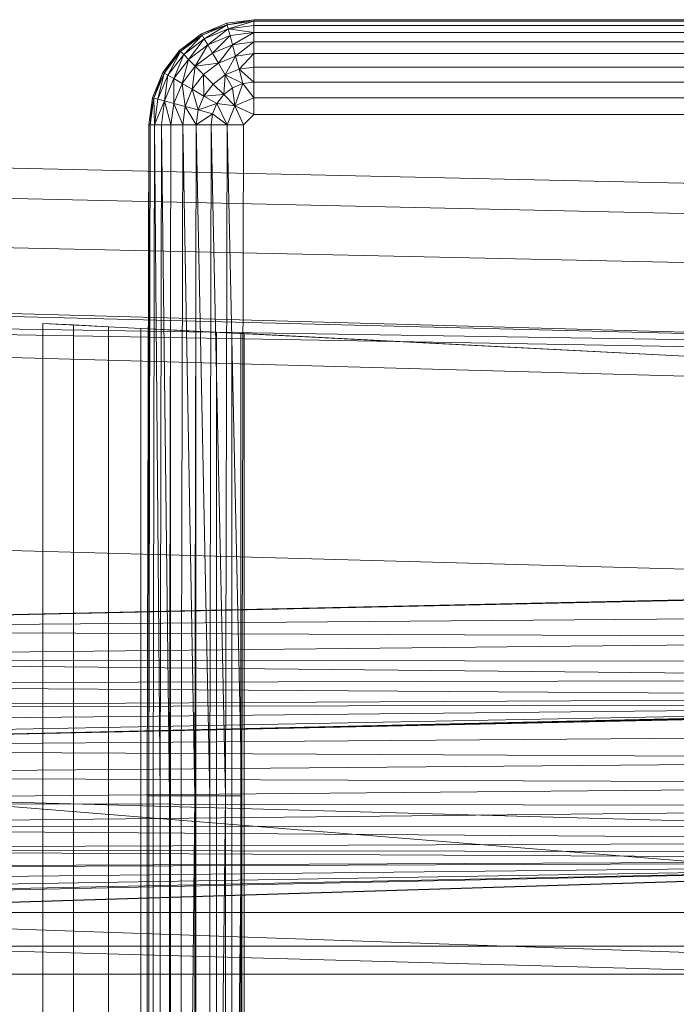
# Model space of a CAD drawing. Header units: metres. Extents: x 391.1 to 427.5, y 12.7 to 28.4.
# Tile 190 of 222: x 412.6911 to 412.7825, y 19.1951 to 19.3322. Entities that reach past the tile are written whole.
import ezdxf

# ---------------------------------------------------------------- set-up
doc = ezdxf.new("R2010")
doc.units = ezdxf.units.M
doc.layers.add('A-DETL-____-MBND', color=7, linetype='Continuous', lineweight=18)

# ---------------------------------------------------------------- blocks, each defined once
blk = doc.blocks.new('Family - Inodor PS-1-153649-01_ENLLUMENAT_PS1')
at = {"layer": 'A-DETL-____-MBND', "color": 253, "true_color": 0xaaaaaa}
for p, q in [((0.56991, 0.40094), (0.57344, 0.40241)), ((0.56991, 0.40094), (0.57344, 0.40241)), ((0.56991, 0.40094), (0.57344, 0.40241)), ((0.57344, 0.40241), (0.56991, 0.40094)), ((0.56991, 0.40094), (0.57349, 0.40221)), ((0.57349, 0.40221), (0.56991, 0.40094)), ((0.57001, 0.40077), (0.57349, 0.40221)), ((0.57001, 0.40077), (0.57349, 0.40221)), ((0.57349, 0.40221), (0.57001, 0.40077)), ((0.57349, 0.40221), (0.57031, 0.40025)), ((0.57349, 0.40221), (0.57031, 0.40025)), ((0.57344, 0.40241), (0.57723, 0.40291)), ((0.57344, 0.40241), (0.57723, 0.40291)), ((0.57344, 0.40241), (0.57723, 0.40291)), ((0.57344, 0.40241), (0.57723, 0.40291)), ((0.57344, 0.40241), (0.57349, 0.40221)), ((0.57344, 0.40241), (0.57349, 0.40221)), ((0.57344, 0.40241), (0.57349, 0.40221)), ((0.57723, 0.40291), (0.57349, 0.40221)), ((0.57723, 0.40291), (0.57349, 0.40221)), ((0.57349, 0.40221), (0.57723, 0.40271)), ((0.57349, 0.40221), (0.57723, 0.40271)), ((0.57723, 0.40271), (0.57349, 0.40221)), ((0.57349, 0.40221), (0.57365, 0.40164)), ((0.57349, 0.40221), (0.57365, 0.40164)), ((0.57349, 0.40221), (0.57365, 0.40164)), ((0.57723, 0.40271), (0.57365, 0.40164)), ((0.57723, 0.40271), (0.57365, 0.40164)), ((0.57365, 0.40164), (0.57723, 0.40211)), ((0.57365, 0.40164), (0.57723, 0.40211)), ((0.57723, 0.40211), (0.57365, 0.40164)), ((0.57723, 0.40291), (0.57723, 0.40271)), ((0.57723, 0.40291), (0.71226, 0.40291)), ((0.57723, 0.40291), (0.71226, 0.40291)), ((0.57723, 0.40291), (0.71226, 0.40291)), ((0.57723, 0.40291), (0.57723, 0.40271)), ((0.57723, 0.40271), (0.57723, 0.40291)), ((0.71226, 0.40291), (0.57723, 0.40291)), ((0.57723, 0.40271), (0.57723, 0.40211)), ((0.57723, 0.40271), (0.71226, 0.40271)), ((0.57723, 0.40271), (0.57723, 0.40211)), ((0.57723, 0.40211), (0.57723, 0.40271)), ((0.71226, 0.40271), (0.57723, 0.40271)), ((0.57723, 0.40271), (0.71226, 0.40271)), ((0.57723, 0.40211), (0.57723, 0.40114)), ((0.57723, 0.40211), (0.71226, 0.40211)), ((0.57723, 0.40114), (0.57723, 0.40211)), ((0.71226, 0.40211), (0.57723, 0.40211)), ((0.57723, 0.40211), (0.57723, 0.40114)), ((0.57723, 0.40211), (0.71226, 0.40211)), ((0.56687, 0.39862), (0.56991, 0.40094)), ((0.56687, 0.39862), (0.56991, 0.40094)), ((0.56687, 0.39862), (0.56991, 0.40094)), ((0.56991, 0.40094), (0.56687, 0.39862)), ((0.56687, 0.39862), (0.57001, 0.40077)), ((0.57001, 0.40077), (0.56687, 0.39862)), ((0.56702, 0.39847), (0.57001, 0.40077)), ((0.56702, 0.39847), (0.57001, 0.40077)), ((0.57001, 0.40077), (0.56702, 0.39847)), ((0.57001, 0.40077), (0.56744, 0.39805)), ((0.57001, 0.40077), (0.56744, 0.39805)), ((0.56991, 0.40094), (0.57001, 0.40077)), ((0.56991, 0.40094), (0.57001, 0.40077)), ((0.56991, 0.40094), (0.57001, 0.40077)), ((0.57001, 0.40077), (0.57031, 0.40025)), ((0.57001, 0.40077), (0.57031, 0.40025)), ((0.57001, 0.40077), (0.57031, 0.40025)), ((0.57031, 0.40025), (0.57365, 0.40164)), ((0.57031, 0.40025), (0.57365, 0.40164)), ((0.57365, 0.40164), (0.57031, 0.40025)), ((0.57365, 0.40164), (0.57079, 0.39941)), ((0.57365, 0.40164), (0.57079, 0.39941)), ((0.57079, 0.39941), (0.5739, 0.4007)), ((0.57079, 0.39941), (0.5739, 0.4007)), ((0.5739, 0.4007), (0.57079, 0.39941)), ((0.5739, 0.4007), (0.57145, 0.39827)), ((0.5739, 0.4007), (0.57145, 0.39827)), ((0.57365, 0.40164), (0.5739, 0.4007)), ((0.57365, 0.40164), (0.5739, 0.4007)), ((0.57365, 0.40164), (0.57723, 0.40114)), ((0.57365, 0.40164), (0.5739, 0.4007)), ((0.57365, 0.40164), (0.57723, 0.40114)), ((0.5739, 0.4007), (0.57723, 0.40114)), ((0.5739, 0.4007), (0.57723, 0.40114)), ((0.57723, 0.40114), (0.5739, 0.4007)), ((0.5739, 0.4007), (0.57424, 0.39942)), ((0.5739, 0.4007), (0.57424, 0.39942)), ((0.5739, 0.4007), (0.57424, 0.39942)), ((0.57723, 0.40114), (0.57424, 0.39942)), ((0.57723, 0.40114), (0.57424, 0.39942)), ((0.57723, 0.40114), (0.57723, 0.39982)), ((0.57723, 0.40114), (0.71226, 0.40114)), ((0.57723, 0.40114), (0.57723, 0.39982)), ((0.57723, 0.39982), (0.57723, 0.40114)), ((0.71226, 0.40114), (0.57723, 0.40114)), ((0.57723, 0.40114), (0.71226, 0.40114)), ((0.56744, 0.39805), (0.57031, 0.40025)), ((0.56744, 0.39805), (0.57031, 0.40025)), ((0.57031, 0.40025), (0.56744, 0.39805)), ((0.57031, 0.40025), (0.56812, 0.39736)), ((0.57031, 0.40025), (0.56812, 0.39736)), ((0.56812, 0.39736), (0.57079, 0.39941)), ((0.56812, 0.39736), (0.57079, 0.39941)), ((0.57079, 0.39941), (0.56812, 0.39736)), ((0.57079, 0.39941), (0.56906, 0.39643)), ((0.57079, 0.39941), (0.56906, 0.39643)), ((0.57031, 0.40025), (0.57079, 0.39941)), ((0.57031, 0.40025), (0.57079, 0.39941)), ((0.57031, 0.40025), (0.57079, 0.39941)), ((0.57079, 0.39941), (0.57145, 0.39827)), ((0.57079, 0.39941), (0.57145, 0.39827)), ((0.57079, 0.39941), (0.57145, 0.39827)), ((0.57145, 0.39827), (0.57424, 0.39942)), ((0.57145, 0.39827), (0.57424, 0.39942)), ((0.57424, 0.39942), (0.57145, 0.39827)), ((0.57424, 0.39942), (0.57227, 0.39686)), ((0.57424, 0.39942), (0.57227, 0.39686)), ((0.57424, 0.39942), (0.57723, 0.39982)), ((0.57424, 0.39942), (0.57723, 0.39982)), ((0.57723, 0.39982), (0.57424, 0.39942)), ((0.57424, 0.39942), (0.57466, 0.39785)), ((0.57424, 0.39942), (0.57466, 0.39785)), ((0.57424, 0.39942), (0.57466, 0.39785)), ((0.57723, 0.39982), (0.57466, 0.39785)), ((0.57723, 0.39982), (0.57466, 0.39785)), ((0.57723, 0.39982), (0.57723, 0.39819)), ((0.57723, 0.39982), (0.71226, 0.39982)), ((0.57723, 0.39982), (0.57723, 0.39819)), ((0.57723, 0.39819), (0.57723, 0.39982)), ((0.71226, 0.39982), (0.57723, 0.39982)), ((0.57723, 0.39982), (0.71226, 0.39982)), ((0.56455, 0.39558), (0.56687, 0.39862)), ((0.56455, 0.39558), (0.56687, 0.39862)), ((0.56455, 0.39558), (0.56687, 0.39862)), ((0.56455, 0.39558), (0.56687, 0.39862)), ((0.56687, 0.39862), (0.56472, 0.39548)), ((0.56687, 0.39862), (0.56472, 0.39548)), ((0.56472, 0.39548), (0.56702, 0.39847)), ((0.56472, 0.39548), (0.56702, 0.39847)), ((0.56702, 0.39847), (0.56472, 0.39548)), ((0.56702, 0.39847), (0.56524, 0.39518)), ((0.56702, 0.39847), (0.56524, 0.39518)), ((0.56524, 0.39518), (0.56744, 0.39805)), ((0.56524, 0.39518), (0.56744, 0.39805)), ((0.56744, 0.39805), (0.56524, 0.39518)), ((0.56744, 0.39805), (0.56608, 0.3947)), ((0.56744, 0.39805), (0.56608, 0.3947)), ((0.56687, 0.39862), (0.56702, 0.39847)), ((0.56687, 0.39862), (0.56702, 0.39847)), ((0.56687, 0.39862), (0.56702, 0.39847)), ((0.56702, 0.39847), (0.56744, 0.39805)), ((0.56702, 0.39847), (0.56744, 0.39805)), ((0.56702, 0.39847), (0.56744, 0.39805)), ((0.56744, 0.39805), (0.56812, 0.39736)), ((0.56744, 0.39805), (0.56812, 0.39736)), ((0.56744, 0.39805), (0.56812, 0.39736)), ((0.56906, 0.39643), (0.57145, 0.39827)), ((0.57145, 0.39827), (0.56906, 0.39643)), ((0.57145, 0.39827), (0.56906, 0.39643)), ((0.57145, 0.39827), (0.57227, 0.39686)), ((0.57145, 0.39827), (0.57227, 0.39686)), ((0.57145, 0.39827), (0.57227, 0.39686)), ((0.57227, 0.39686), (0.57466, 0.39785)), ((0.57227, 0.39686), (0.57466, 0.39785)), ((0.57466, 0.39785), (0.57227, 0.39686)), ((0.57466, 0.39785), (0.57321, 0.39523)), ((0.57466, 0.39785), (0.57321, 0.39523)), ((0.57466, 0.39785), (0.57723, 0.39819)), ((0.57466, 0.39785), (0.57723, 0.39819)), ((0.57723, 0.39819), (0.57466, 0.39785)), ((0.57466, 0.39785), (0.57515, 0.39603)), ((0.57466, 0.39785), (0.57515, 0.39603)), ((0.57466, 0.39785), (0.57515, 0.39603)), ((0.57723, 0.39819), (0.57515, 0.39603)), ((0.57723, 0.39819), (0.57515, 0.39603)), ((0.57723, 0.39819), (0.57723, 0.39631)), ((0.57723, 0.39819), (0.71226, 0.39819)), ((0.57723, 0.39819), (0.57723, 0.39631)), ((0.57723, 0.39631), (0.57723, 0.39819)), ((0.71226, 0.39819), (0.57723, 0.39819)), ((0.57723, 0.39819), (0.71226, 0.39819)), ((0.56608, 0.3947), (0.56812, 0.39736)), ((0.56608, 0.3947), (0.56812, 0.39736)), ((0.56812, 0.39736), (0.56608, 0.3947)), ((0.56812, 0.39736), (0.56722, 0.39404)), ((0.56812, 0.39736), (0.56722, 0.39404)), ((0.56722, 0.39404), (0.56906, 0.39643)), ((0.56722, 0.39404), (0.56906, 0.39643)), ((0.56906, 0.39643), (0.56722, 0.39404)), ((0.56812, 0.39736), (0.56906, 0.39643)), ((0.56812, 0.39736), (0.56906, 0.39643)), ((0.56812, 0.39736), (0.56906, 0.39643)), ((0.56906, 0.39643), (0.56863, 0.39322)), ((0.56906, 0.39643), (0.56863, 0.39322)), ((0.56906, 0.39643), (0.57227, 0.39686)), ((0.57227, 0.39686), (0.56906, 0.39643)), ((0.56906, 0.39643), (0.57021, 0.39528)), ((0.56906, 0.39643), (0.57021, 0.39528)), ((0.56906, 0.39643), (0.57021, 0.39528)), ((0.57021, 0.39528), (0.57227, 0.39686)), ((0.57227, 0.39686), (0.57021, 0.39528)), ((0.57227, 0.39686), (0.57021, 0.39528)), ((0.57227, 0.39686), (0.57321, 0.39523)), ((0.57227, 0.39686), (0.57321, 0.39523)), ((0.57227, 0.39686), (0.57321, 0.39523)), ((0.57515, 0.39603), (0.57723, 0.39631)), ((0.57515, 0.39603), (0.57723, 0.39631)), ((0.57723, 0.39631), (0.57515, 0.39603)), ((0.57723, 0.39631), (0.57723, 0.39423)), ((0.57723, 0.39631), (0.71226, 0.39631)), ((0.57723, 0.39423), (0.57723, 0.39631)), ((0.71226, 0.39631), (0.57723, 0.39631)), ((0.57723, 0.39631), (0.57723, 0.39423)), ((0.57723, 0.39631), (0.71226, 0.39631)), ((0.56308, 0.39205), (0.56455, 0.39558)), ((0.56308, 0.39205), (0.56455, 0.39558)), ((0.56308, 0.39205), (0.56455, 0.39558)), ((0.56308, 0.39205), (0.56455, 0.39558)), ((0.56455, 0.39558), (0.56328, 0.392)), ((0.56455, 0.39558), (0.56328, 0.392)), ((0.56328, 0.392), (0.56472, 0.39548)), ((0.56328, 0.392), (0.56472, 0.39548)), ((0.56472, 0.39548), (0.56328, 0.392)), ((0.56472, 0.39548), (0.56385, 0.39184)), ((0.56472, 0.39548), (0.56385, 0.39184)), ((0.56385, 0.39184), (0.56524, 0.39518)), ((0.56385, 0.39184), (0.56524, 0.39518)), ((0.56524, 0.39518), (0.56385, 0.39184)), ((0.56455, 0.39558), (0.56472, 0.39548)), ((0.56455, 0.39558), (0.56472, 0.39548)), ((0.56455, 0.39558), (0.56472, 0.39548)), ((0.56472, 0.39548), (0.56524, 0.39518)), ((0.56472, 0.39548), (0.56524, 0.39518)), ((0.56472, 0.39548), (0.56524, 0.39518)), ((0.56524, 0.39518), (0.56479, 0.39159)), ((0.56524, 0.39518), (0.56479, 0.39159)), ((0.56524, 0.39518), (0.56608, 0.3947)), ((0.56524, 0.39518), (0.56608, 0.3947)), ((0.56524, 0.39518), (0.56608, 0.3947)), ((0.56863, 0.39322), (0.57021, 0.39528)), ((0.56863, 0.39322), (0.57021, 0.39528)), ((0.57021, 0.39528), (0.56863, 0.39322)), ((0.57021, 0.39528), (0.57154, 0.39395)), ((0.57021, 0.39528), (0.57026, 0.39228)), ((0.57021, 0.39528), (0.57154, 0.39395)), ((0.57021, 0.39528), (0.57026, 0.39228)), ((0.57154, 0.39395), (0.57021, 0.39528)), ((0.57154, 0.39395), (0.57321, 0.39523)), ((0.57154, 0.39395), (0.57321, 0.39523)), ((0.57321, 0.39523), (0.57154, 0.39395)), ((0.57321, 0.39523), (0.57301, 0.39248)), ((0.57321, 0.39523), (0.57301, 0.39248)), ((0.57321, 0.39523), (0.57515, 0.39603)), ((0.57321, 0.39523), (0.57515, 0.39603)), ((0.57515, 0.39603), (0.57321, 0.39523)), ((0.57321, 0.39523), (0.57425, 0.39343)), ((0.57321, 0.39523), (0.57425, 0.39343)), ((0.57321, 0.39523), (0.57569, 0.39402)), ((0.57321, 0.39523), (0.57425, 0.39343)), ((0.57321, 0.39523), (0.57569, 0.39402)), ((0.57569, 0.39402), (0.57515, 0.39603)), ((0.57515, 0.39603), (0.57723, 0.39423)), ((0.57515, 0.39603), (0.57569, 0.39402)), ((0.57515, 0.39603), (0.57569, 0.39402)), ((0.57515, 0.39603), (0.57723, 0.39423)), ((0.56479, 0.39159), (0.56608, 0.3947)), ((0.56479, 0.39159), (0.56608, 0.3947)), ((0.56608, 0.3947), (0.56479, 0.39159)), ((0.56608, 0.3947), (0.56607, 0.39125)), ((0.56608, 0.3947), (0.56607, 0.39125)), ((0.56607, 0.39125), (0.56722, 0.39404)), ((0.56607, 0.39125), (0.56722, 0.39404)), ((0.56722, 0.39404), (0.56607, 0.39125)), ((0.56608, 0.3947), (0.56722, 0.39404)), ((0.56608, 0.3947), (0.56722, 0.39404)), ((0.56608, 0.3947), (0.56722, 0.39404)), ((0.56722, 0.39404), (0.56863, 0.39322)), ((0.56722, 0.39404), (0.56764, 0.39083)), ((0.56722, 0.39404), (0.56863, 0.39322)), ((0.56722, 0.39404), (0.56764, 0.39083)), ((0.56722, 0.39404), (0.56863, 0.39322)), ((0.57026, 0.39228), (0.57154, 0.39395)), ((0.57154, 0.39395), (0.57026, 0.39228)), ((0.57154, 0.39395), (0.57026, 0.39228)), ((0.57154, 0.39395), (0.57301, 0.39248)), ((0.57154, 0.39395), (0.57301, 0.39248)), ((0.57154, 0.39395), (0.57301, 0.39248)), ((0.57425, 0.39343), (0.57569, 0.39402)), ((0.57425, 0.39343), (0.57569, 0.39402)), ((0.57569, 0.39402), (0.57425, 0.39343)), ((0.57569, 0.39402), (0.57458, 0.39091)), ((0.57569, 0.39402), (0.57458, 0.39091)), ((0.57569, 0.39402), (0.57723, 0.39423)), ((0.57569, 0.39402), (0.57723, 0.39423)), ((0.57723, 0.39423), (0.57569, 0.39402)), ((0.57569, 0.39402), (0.57723, 0.39201)), ((0.57569, 0.39402), (0.57723, 0.39201)), ((0.57569, 0.39402), (0.57723, 0.39201)), ((0.57723, 0.39423), (0.57723, 0.39201)), ((0.57723, 0.39423), (0.71226, 0.39423)), ((0.57723, 0.39423), (0.57723, 0.39201)), ((0.57723, 0.39201), (0.57723, 0.39423)), ((0.71226, 0.39423), (0.57723, 0.39423)), ((0.57723, 0.39423), (0.71226, 0.39423)), ((0.56764, 0.39083), (0.56863, 0.39322)), ((0.56764, 0.39083), (0.56863, 0.39322)), ((0.56863, 0.39322), (0.56764, 0.39083)), ((0.56863, 0.39322), (0.57026, 0.39228)), ((0.56863, 0.39322), (0.56946, 0.39034)), ((0.56863, 0.39322), (0.57026, 0.39228)), ((0.56863, 0.39322), (0.56946, 0.39034)), ((0.56863, 0.39322), (0.57026, 0.39228)), ((0.56946, 0.39034), (0.57026, 0.39228)), ((0.57026, 0.39228), (0.56946, 0.39034)), ((0.57026, 0.39228), (0.56946, 0.39034)), ((0.57026, 0.39228), (0.57301, 0.39248)), ((0.57301, 0.39248), (0.57026, 0.39228)), ((0.57026, 0.39228), (0.57206, 0.39124)), ((0.57026, 0.39228), (0.57206, 0.39124)), ((0.57026, 0.39228), (0.57206, 0.39124)), ((0.57206, 0.39124), (0.57301, 0.39248)), ((0.57206, 0.39124), (0.57301, 0.39248)), ((0.57301, 0.39248), (0.57206, 0.39124)), ((0.57301, 0.39248), (0.57425, 0.39343)), ((0.57301, 0.39248), (0.57425, 0.39343)), ((0.57425, 0.39343), (0.57301, 0.39248)), ((0.57301, 0.39248), (0.57458, 0.39091)), ((0.57301, 0.39248), (0.57458, 0.39091)), ((0.57301, 0.39248), (0.57458, 0.39091)), ((0.57425, 0.39343), (0.57458, 0.39091)), ((0.57425, 0.39343), (0.57458, 0.39091)), ((0.57425, 0.39343), (0.57458, 0.39091)), ((0.56258, 0.38826), (0.56308, 0.39205)), ((0.56258, 0.38826), (0.56308, 0.39205)), ((0.56258, 0.38826), (0.56308, 0.39205)), ((0.56258, 0.38826), (0.56308, 0.39205)), ((0.56308, 0.39205), (0.56278, 0.38826)), ((0.56308, 0.39205), (0.56278, 0.38826)), ((0.56278, 0.38826), (0.56328, 0.392)), ((0.56278, 0.38826), (0.56328, 0.392)), ((0.56328, 0.392), (0.56278, 0.38826)), ((0.56308, 0.39205), (0.56328, 0.392)), ((0.56308, 0.39205), (0.56328, 0.392)), ((0.56308, 0.39205), (0.56328, 0.392)), ((0.56328, 0.392), (0.56385, 0.39184)), ((0.56328, 0.392), (0.56338, 0.38826)), ((0.56328, 0.392), (0.56385, 0.39184)), ((0.56328, 0.392), (0.56338, 0.38826)), ((0.56328, 0.392), (0.56385, 0.39184)), ((0.56338, 0.38826), (0.56385, 0.39184)), ((0.56385, 0.39184), (0.56338, 0.38826)), ((0.56385, 0.39184), (0.56338, 0.38826)), ((0.56338, 0.38826), (0.56479, 0.39159)), ((0.56479, 0.39159), (0.56338, 0.38826)), ((0.56385, 0.39184), (0.56479, 0.39159)), ((0.56385, 0.39184), (0.56479, 0.39159)), ((0.56385, 0.39184), (0.56479, 0.39159)), ((0.56435, 0.38826), (0.56479, 0.39159)), ((0.56435, 0.38826), (0.56479, 0.39159)), ((0.56479, 0.39159), (0.56435, 0.38826)), ((0.56479, 0.39159), (0.56607, 0.39125)), ((0.56479, 0.39159), (0.56567, 0.38826)), ((0.56479, 0.39159), (0.56607, 0.39125)), ((0.56479, 0.39159), (0.56567, 0.38826)), ((0.56479, 0.39159), (0.56607, 0.39125)), ((0.56567, 0.38826), (0.56607, 0.39125)), ((0.56567, 0.38826), (0.56607, 0.39125)), ((0.56607, 0.39125), (0.56567, 0.38826)), ((0.56607, 0.39125), (0.56764, 0.39083)), ((0.56607, 0.39125), (0.5673, 0.38826)), ((0.56607, 0.39125), (0.56764, 0.39083)), ((0.56607, 0.39125), (0.5673, 0.38826)), ((0.56607, 0.39125), (0.56764, 0.39083)), ((0.5673, 0.38826), (0.56764, 0.39083)), ((0.5673, 0.38826), (0.56764, 0.39083)), ((0.56764, 0.39083), (0.5673, 0.38826)), ((0.56764, 0.39083), (0.56946, 0.39034)), ((0.56764, 0.39083), (0.56918, 0.38826)), ((0.56764, 0.39083), (0.56946, 0.39034)), ((0.56764, 0.39083), (0.56918, 0.38826)), ((0.56764, 0.39083), (0.56946, 0.39034)), ((0.56946, 0.39034), (0.57206, 0.39124)), ((0.57206, 0.39124), (0.56946, 0.39034)), ((0.57147, 0.3898), (0.57206, 0.39124)), ((0.57147, 0.3898), (0.57206, 0.39124)), ((0.57206, 0.39124), (0.57147, 0.3898)), ((0.57206, 0.39124), (0.57458, 0.39091)), ((0.57206, 0.39124), (0.57348, 0.38826)), ((0.57206, 0.39124), (0.57458, 0.39091)), ((0.57206, 0.39124), (0.57348, 0.38826)), ((0.57206, 0.39124), (0.57458, 0.39091)), ((0.57348, 0.38826), (0.57458, 0.39091)), ((0.57458, 0.39091), (0.57348, 0.38826)), ((0.57458, 0.39091), (0.57723, 0.39201)), ((0.57723, 0.39201), (0.57458, 0.39091)), ((0.57458, 0.39091), (0.57576, 0.38826)), ((0.57458, 0.39091), (0.57723, 0.38973)), ((0.57458, 0.39091), (0.57723, 0.38973)), ((0.57458, 0.39091), (0.57576, 0.38826)), ((0.57723, 0.39201), (0.57723, 0.38973)), ((0.57723, 0.39201), (0.71226, 0.39201)), ((0.57723, 0.38973), (0.57723, 0.39201)), ((0.71226, 0.39201), (0.57723, 0.39201)), ((0.57723, 0.39201), (0.71226, 0.39201)), ((0.56918, 0.38826), (0.56946, 0.39034)), ((0.56946, 0.39034), (0.56918, 0.38826)), ((0.56946, 0.39034), (0.56918, 0.38826)), ((0.56918, 0.38826), (0.57147, 0.3898)), ((0.57147, 0.3898), (0.56918, 0.38826)), ((0.56946, 0.39034), (0.57147, 0.3898)), ((0.56946, 0.39034), (0.57147, 0.3898)), ((0.56946, 0.39034), (0.57147, 0.3898)), ((0.57126, 0.38826), (0.57147, 0.3898)), ((0.57147, 0.3898), (0.57126, 0.38826)), ((0.57147, 0.3898), (0.57126, 0.38826)), ((0.57147, 0.3898), (0.57348, 0.38826)), ((0.57147, 0.3898), (0.57348, 0.38826)), ((0.57147, 0.3898), (0.57348, 0.38826)), ((0.57576, 0.38826), (0.57723, 0.38973)), ((0.57576, 0.38826), (0.57723, 0.38973)), ((0.57723, 0.38973), (0.57576, 0.38826)), ((0.57723, 0.38973), (0.71226, 0.38973)), ((0.71226, 0.38973), (0.57723, 0.38973)), ((0.57723, 0.38973), (0.71226, 0.38973)), ((0.56238, 0.29485), (0.56258, 0.38826)), ((0.56238, 0.29485), (0.56258, 0.38826)), ((0.56258, 0.29485), (0.56278, 0.38826)), ((0.56258, 0.38826), (0.56278, 0.38826)), ((0.56258, 0.01465), (0.56258, 0.38826)), ((0.56258, 0.01465), (0.56258, 0.38826)), ((0.56258, 0.29485), (0.56278, 0.38826)), ((0.56258, 0.38826), (0.56278, 0.38826)), ((0.56258, 0.29485), (0.56278, 0.38826)), ((0.56258, 0.38826), (0.56278, 0.38826)), ((0.56278, 0.38826), (0.56338, 0.38826)), ((0.56278, 0.38826), (0.56338, 0.38826)), ((0.56278, 0.38826), (0.56338, 0.38826)), ((0.56318, 0.29485), (0.56338, 0.38826)), ((0.56318, 0.29485), (0.56338, 0.38826)), ((0.56318, 0.29485), (0.56338, 0.38826)), ((0.56338, 0.38826), (0.56435, 0.38826)), ((0.56338, 0.38826), (0.56415, 0.29485)), ((0.56338, 0.38826), (0.56435, 0.38826)), ((0.56338, 0.38826), (0.56415, 0.29485)), ((0.56338, 0.38826), (0.56435, 0.38826)), ((0.56415, 0.29485), (0.56435, 0.38826)), ((0.56415, 0.29485), (0.56435, 0.38826)), ((0.56435, 0.38826), (0.56415, 0.29485)), ((0.56435, 0.38826), (0.56567, 0.38826)), ((0.56435, 0.38826), (0.56547, 0.29485)), ((0.56435, 0.38826), (0.56567, 0.38826)), ((0.56435, 0.38826), (0.56547, 0.29485)), ((0.56435, 0.38826), (0.56567, 0.38826)), ((0.56547, 0.29485), (0.56567, 0.38826)), ((0.56547, 0.29485), (0.56567, 0.38826)), ((0.56567, 0.38826), (0.56547, 0.29485)), ((0.56567, 0.38826), (0.5673, 0.38826)), ((0.56567, 0.38826), (0.5673, 0.38826)), ((0.56567, 0.38826), (0.5673, 0.38826)), ((0.5671, 0.29485), (0.5673, 0.38826)), ((0.5671, 0.29485), (0.5673, 0.38826)), ((0.5671, 0.29485), (0.5673, 0.38826)), ((0.5673, 0.38826), (0.56918, 0.38826)), ((0.5673, 0.38826), (0.56898, 0.29485)), ((0.5673, 0.38826), (0.56918, 0.38826)), ((0.5673, 0.38826), (0.56898, 0.29485)), ((0.5673, 0.38826), (0.56918, 0.38826)), ((0.56898, 0.29485), (0.56918, 0.38826)), ((0.56898, 0.29485), (0.56918, 0.38826)), ((0.56918, 0.38826), (0.56898, 0.29485)), ((0.56918, 0.38826), (0.57126, 0.38826)), ((0.56918, 0.38826), (0.57106, 0.29485)), ((0.56918, 0.38826), (0.57126, 0.38826)), ((0.56918, 0.38826), (0.57106, 0.29485)), ((0.56918, 0.38826), (0.57126, 0.38826)), ((0.57106, 0.29485), (0.57126, 0.38826)), ((0.57106, 0.29485), (0.57126, 0.38826)), ((0.57126, 0.38826), (0.57106, 0.29485)), ((0.57126, 0.38826), (0.57348, 0.38826)), ((0.57126, 0.38826), (0.57328, 0.29485)), ((0.57126, 0.38826), (0.57348, 0.38826)), ((0.57126, 0.38826), (0.57328, 0.29485)), ((0.57348, 0.38826), (0.57126, 0.38826)), ((0.57328, 0.29485), (0.57348, 0.38826)), ((0.57328, 0.29485), (0.57348, 0.38826)), ((0.57348, 0.38826), (0.57328, 0.29485)), ((0.57348, 0.38826), (0.57576, 0.38826)), ((0.57348, 0.38826), (0.57556, 0.29485)), ((0.57348, 0.38826), (0.57576, 0.38826)), ((0.57348, 0.38826), (0.57556, 0.29485)), ((0.57576, 0.38826), (0.57556, 0.29485)), ((0.57556, 0.29485), (0.57576, 0.38826)), ((0.57576, 0.38826), (0.57556, 0.29485)), ((0.72747, 0.37814), (0.40793, 0.38526)), ((0.72747, 0.37814), (0.40793, 0.38526)), ((0.72725, 0.37392), (0.40776, 0.38104)), ((0.72725, 0.37392), (0.40776, 0.38104)), ((0.72691, 0.36709), (0.40749, 0.3742)), ((0.72691, 0.36709), (0.40749, 0.3742)), ((0.21652, 0.37104), (0.7262, 0.35697)), ((0.21652, 0.36986), (0.7262, 0.35697)), ((0.21652, 0.36491), (0.7262, 0.35083)), ((0.21652, 0.36491), (0.7262, 0.35578)), ((0.21652, 0.36491), (0.7262, 0.35697)), ((0.54781, 0.36063), (0.54781, 0.0405)), ((0.55211, 0.36041), (0.54781, 0.36063)), ((0.54781, 0.36063), (0.71226, 0.35226)), ((0.55211, 0.04072), (0.55211, 0.36041)), ((0.55695, 0.36017), (0.55211, 0.36041)), ((0.55695, 0.04097), (0.55695, 0.36017)), ((0.56149, 0.35993), (0.55695, 0.36017)), ((0.56149, 0.0412), (0.56149, 0.35993)), ((0.5656, 0.35973), (0.56149, 0.35993)), ((0.56559, 0.04141), (0.5656, 0.35973)), ((0.56914, 0.35955), (0.5656, 0.35973)), ((0.56914, 0.04159), (0.56914, 0.35955)), ((0.57201, 0.3594), (0.56914, 0.35955)), ((0.57201, 0.04173), (0.57201, 0.3594)), ((0.57413, 0.35929), (0.57201, 0.3594)), ((0.57413, 0.04184), (0.57413, 0.35929)), ((0.57542, 0.35923), (0.57413, 0.35929)), ((0.57542, 0.04191), (0.57542, 0.35923)), ((0.57586, 0.3592), (0.57542, 0.35923)), ((0.57586, 0.04193), (0.57586, 0.3592)), ((0.71226, 0.35226), (0.57586, 0.3592)), ((0.21652, 0.33803), (0.7262, 0.32395)), ((0.44566, 0.31794), (0.7262, 0.32408)), ((0.72555, 0.32395), (0.44566, 0.31794)), ((0.72555, 0.32395), (0.44566, 0.31794)), ((0.44566, 0.31794), (0.72555, 0.32019)), ((0.72555, 0.32019), (0.44566, 0.31794)), ((0.44566, 0.31794), (0.72555, 0.31677)), ((0.44566, 0.31794), (0.72555, 0.31677)), ((0.44566, 0.31384), (0.72555, 0.31677)), ((0.72555, 0.31677), (0.44566, 0.31384)), ((0.44566, 0.31384), (0.72555, 0.31105)), ((0.44566, 0.31384), (0.72555, 0.31349)), ((0.44566, 0.31384), (0.72555, 0.31105)), ((0.44566, 0.31384), (0.72555, 0.31349)), ((0.44566, 0.31043), (0.72555, 0.31105)), ((0.72555, 0.31105), (0.44566, 0.31043)), ((0.44566, 0.31043), (0.72555, 0.3086)), ((0.44566, 0.31043), (0.72555, 0.3086)), ((0.72555, 0.3086), (0.44566, 0.30715)), ((0.72555, 0.3086), (0.44566, 0.30715)), ((0.44566, 0.30226), (0.72555, 0.3076)), ((0.44566, 0.30471), (0.72555, 0.3076)), ((0.72555, 0.3076), (0.44566, 0.30226)), ((0.44566, 0.30715), (0.72555, 0.3076)), ((0.72555, 0.3076), (0.44566, 0.30471)), ((0.72555, 0.3076), (0.44566, 0.30715)), ((0.44571, 0.30135), (0.7262, 0.30749)), ((0.7256, 0.30735), (0.44571, 0.30135)), ((0.7256, 0.30735), (0.44571, 0.30135)), ((0.44572, 0.30126), (0.72555, 0.3076)), ((0.72555, 0.3076), (0.44572, 0.30126)), ((0.21652, 0.30299), (0.7262, 0.28891)), ((0.44571, 0.30135), (0.7256, 0.30358)), ((0.7256, 0.30358), (0.44571, 0.30135)), ((0.44571, 0.30135), (0.7256, 0.29992)), ((0.44571, 0.30135), (0.7256, 0.29992)), ((0.44572, 0.30126), (0.72561, 0.27859)), ((0.44572, 0.30126), (0.72561, 0.27859)), ((0.44571, 0.29758), (0.7256, 0.29992)), ((0.7256, 0.29992), (0.44571, 0.29758)), ((0.44571, 0.29758), (0.7256, 0.29649)), ((0.44571, 0.29758), (0.7256, 0.29649)), ((0.44571, 0.29392), (0.7256, 0.29649)), ((0.7256, 0.29649), (0.44571, 0.29392)), ((0.56238, 0.10805), (0.56238, 0.29485)), ((0.56238, 0.29485), (0.56258, 0.29485)), ((0.56238, 0.10805), (0.56238, 0.29485)), ((0.56258, 0.29485), (0.56238, 0.29485)), ((0.56238, 0.29485), (0.56258, 0.29485)), ((0.56258, 0.29485), (0.56258, 0.10805)), ((0.56258, 0.29485), (0.56318, 0.29485)), ((0.56258, 0.10805), (0.56258, 0.29485)), ((0.56318, 0.29485), (0.56258, 0.29485)), ((0.56258, 0.29485), (0.56258, 0.10805)), ((0.56258, 0.29485), (0.56318, 0.29485)), ((0.56318, 0.29485), (0.56318, 0.10805)), ((0.56318, 0.29485), (0.56415, 0.29485)), ((0.56318, 0.10805), (0.56318, 0.29485)), ((0.56415, 0.29485), (0.56318, 0.29485)), ((0.56318, 0.29485), (0.56318, 0.10805)), ((0.56318, 0.29485), (0.56415, 0.29485)), ((0.56415, 0.29485), (0.56415, 0.10805)), ((0.56415, 0.29485), (0.56547, 0.29485)), ((0.56415, 0.10805), (0.56415, 0.29485)), ((0.56547, 0.29485), (0.56415, 0.29485)), ((0.56415, 0.29485), (0.56415, 0.10805)), ((0.56415, 0.29485), (0.56547, 0.29485)), ((0.56547, 0.29485), (0.56547, 0.10805)), ((0.56547, 0.10805), (0.56547, 0.29485)), ((0.5671, 0.29485), (0.56547, 0.29485)), ((0.56547, 0.29485), (0.56547, 0.10805)), ((0.56547, 0.29485), (0.5671, 0.29485)), ((0.5671, 0.29485), (0.5671, 0.10805)), ((0.5671, 0.10805), (0.56898, 0.29485)), ((0.5671, 0.29485), (0.5671, 0.10805)), ((0.5671, 0.29485), (0.56898, 0.29485)), ((0.5671, 0.29485), (0.5671, 0.10805)), ((0.56898, 0.29485), (0.5671, 0.10805)), ((0.5671, 0.29485), (0.56898, 0.29485)), ((0.56898, 0.29485), (0.56898, 0.10805)), ((0.56898, 0.10805), (0.56898, 0.29485)), ((0.57106, 0.29485), (0.56898, 0.29485)), ((0.56898, 0.29485), (0.56898, 0.10805)), ((0.56898, 0.29485), (0.57106, 0.29485)), ((0.57106, 0.29485), (0.57106, 0.10805)), ((0.57106, 0.10805), (0.57328, 0.29485)), ((0.57106, 0.29485), (0.57106, 0.10805)), ((0.57106, 0.29485), (0.57328, 0.29485)), ((0.57106, 0.29485), (0.57106, 0.10805)), ((0.57328, 0.29485), (0.57106, 0.10805)), ((0.57106, 0.29485), (0.57328, 0.29485)), ((0.57328, 0.29485), (0.57328, 0.10805)), ((0.57328, 0.10805), (0.57556, 0.29485)), ((0.57328, 0.29485), (0.57328, 0.10805)), ((0.57328, 0.29485), (0.57556, 0.29485)), ((0.57328, 0.29485), (0.57328, 0.10805)), ((0.57556, 0.29485), (0.57328, 0.10805)), ((0.57328, 0.29485), (0.57556, 0.29485)), ((0.57556, 0.29485), (0.57556, 0.10805)), ((0.57556, 0.10805), (0.57556, 0.29485)), ((0.57556, 0.29485), (0.57556, 0.10805)), ((0.44571, 0.29392), (0.7256, 0.29339)), ((0.44571, 0.29392), (0.7256, 0.29339)), ((0.7256, 0.29339), (0.44571, 0.29049)), ((0.7256, 0.29339), (0.44571, 0.29049)), ((0.44571, 0.29049), (0.7256, 0.29071)), ((0.7256, 0.29071), (0.44571, 0.29049)), ((0.44571, 0.29049), (0.7256, 0.28854)), ((0.44571, 0.29049), (0.7256, 0.28854)), ((0.44571, 0.28739), (0.7256, 0.28854)), ((0.7256, 0.28854), (0.44571, 0.28739)), ((0.44571, 0.28739), (0.7256, 0.28596)), ((0.44571, 0.28739), (0.7256, 0.28694)), ((0.44571, 0.28739), (0.7256, 0.28596)), ((0.44571, 0.28739), (0.7256, 0.28694)), ((0.2042, 0.26951), (0.7262, 0.28568)), ((0.7256, 0.28565), (0.2042, 0.26951)), ((0.7256, 0.28565), (0.2042, 0.26951)), ((0.7256, 0.28565), (0.21593, 0.27003)), ((0.7256, 0.28565), (0.21593, 0.27003)), ((0.7256, 0.28596), (0.44571, 0.28471)), ((0.7256, 0.28596), (0.44571, 0.28471)), ((0.44571, 0.27965), (0.7256, 0.28565)), ((0.7256, 0.28565), (0.44571, 0.27965)), ((0.7256, 0.28565), (0.44571, 0.27965)), ((0.44571, 0.27996), (0.7256, 0.28565)), ((0.7256, 0.28565), (0.44571, 0.27965)), ((0.44571, 0.28094), (0.7256, 0.28565)), ((0.7256, 0.28565), (0.44571, 0.27996)), ((0.44571, 0.28254), (0.7256, 0.28565)), ((0.7256, 0.28565), (0.44571, 0.28094)), ((0.44571, 0.28471), (0.7256, 0.28565)), ((0.7256, 0.28565), (0.44571, 0.28254)), ((0.7256, 0.28565), (0.44571, 0.28471)), ((0.21652, 0.28224), (0.7262, 0.26816)), ((0.44571, 0.27965), (0.72561, 0.27003)), ((0.44571, 0.27965), (0.72561, 0.27003)), ((0.72561, 0.27859), (0.44571, 0.27859)), ((0.44571, 0.27859), (0.72561, 0.27859)), ((0.72561, 0.27392), (0.44571, 0.27392)), ((0.44571, 0.27392), (0.72561, 0.27392)), ((0.72561, 0.27003), (0.44571, 0.27003)), ((0.44571, 0.27003), (0.72561, 0.27003)), ((0.44571, 0.27003), (0.72561, 0.27003)), ((0.44571, 0.27003), (0.72561, 0.27003))]:
    blk.add_line(p, q, dxfattribs=at)
blk = doc.blocks.new('LONDR55-XX_ZZ-ARQ-CAA-M3D-Londres55_ifc-1-01_ENLLUMENAT_PS1')
at = {"layer": 'A-DETL-____-MBND', "color": 253, "lineweight": 18, "true_color": 0xaaaaaa}
blk.add_blockref('Family - Inodor PS-1-153649-01_ENLLUMENAT_PS1', (412.1465, 18.92928), dxfattribs=at)

msp = doc.modelspace()

# ---------------------------------------------------------------- block references
at = {"lineweight": 5}
msp.add_blockref('LONDR55-XX_ZZ-ARQ-CAA-M3D-Londres55_ifc-1-01_ENLLUMENAT_PS1', (0, 0), dxfattribs=at)

doc.saveas('drawing.dxf')
